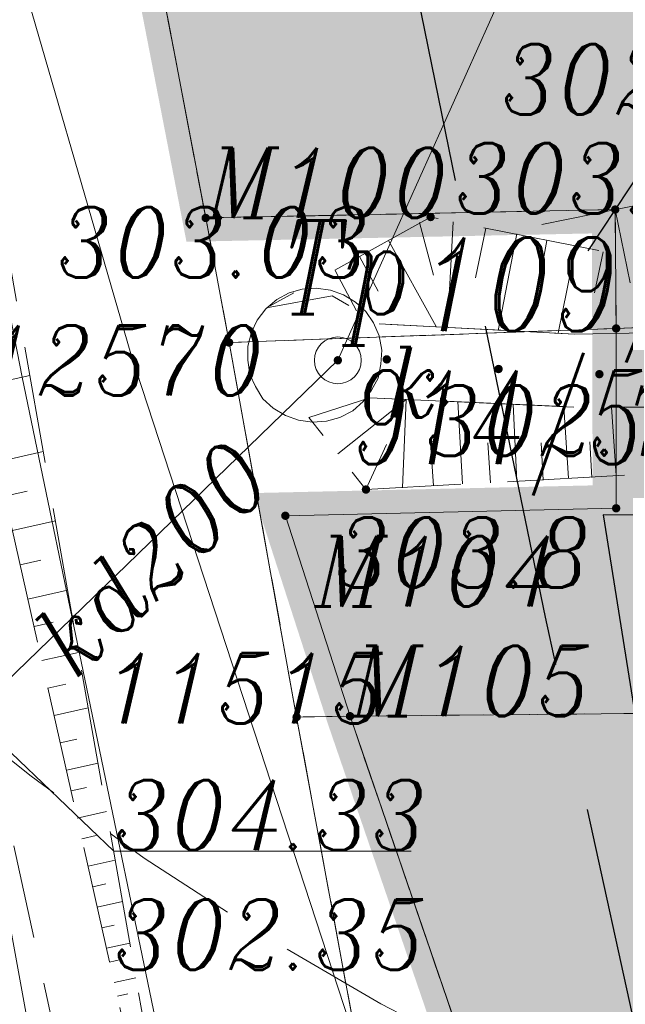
# Model space of a CAD drawing. Header units: metres. Extents: x 779 to 7046, y -512 to 9570.
# Tile 193 of 256: x 2176.21 to 2182.67, y 161.32 to 171.84. Entities that reach past the tile are written whole.
import ezdxf

# ---------------------------------------------------------------- set-up
doc = ezdxf.new("R2010")
doc.units = ezdxf.units.M
for name, pattern in [('0', [0]), ('0.5_0.5', [1, 0.5, -0.5]), ('1.5_0.5', [2, 1.5, -0.5]), ('BUBZ01-500', [1.75, 1.25, -0.5]), ('CENTER2', [1.125, 0.75, -0.125, 0.125, -0.125]), ('CIĄGłA', [0]), ('DASH', [0.75, 0.5, -0.25]), ('DASHED', [0.75, 0.5, -0.25]), ('DASHEDX2', [38.1, 25.4, -12.7]), ('HIDDEN2', [4.7625, 3.175, -1.5875]), ('mz1.0_0.5', [1.5, 1, -0.5]), ('mz1.25_0.5', [1.75, 1.25, -0.5])]:
    doc.linetypes.add(name, pattern=pattern)
for name, color, linetype, lineweight in [('000 Inne (niezydentyfikowane)', 7, 'Continuous', 0), ('203-punkt graniczny', 7, 'Continuous', 0), ('203-punkt graniczny-Atr103', 7, 'Continuous', 0), ('210-oznaczenie konturu użytku gruntowego', 7, 'Continuous', 0), ('211-numer działki ewidencyjnej', 7, 'Continuous', 0), ('217-kontur klasyfikacyjny', 7, 'Continuous', 0), ('218-kontur użytku gruntowego', 7, 'Continuous', 0), ('219-działka ewidencyjna', 7, 'Continuous', 0), ('_a_obiekty', 250, 'Continuous', 30), ('AGP1_granica_opracow', 7, 'Continuous', 15), ('AGP1_HATCH', 7, 'Continuous', 5), ('AGP1_KRAWEZNIKI', 250, 'Continuous', 20), ('AGP1_WYMIARY', 7, 'Continuous', 15), ('BUBZ01', 7, 'Continuous', 0), ('BUBZ01_1', 7, 'Continuous', 0), ('chodnik (powierzchnia)', 7, 'Continuous', 0), ('kanał technologiczny (linia)', 7, 'Continuous', 0), ('komora podziemna - przewód kanalizacyjny (powierzchnia)-SK', 7, 'Continuous', 0), ('murek oporowy (linia)', 7, 'Continuous', 0), ('ogrodzenie trwałe (linia)', 7, 'Continuous', 0), ('przewód gazowy (linia)-SG', 7, 'Continuous', 0), ('przewód kanalizacyjny (linia)-SK', 7, 'Continuous', 0), ('przewód kanalizacyjny (linia)-SK-Atr1', 7, 'Continuous', 0), ('punkt o określonej wysokości (sieć kanalizacyjna)-SK', 7, 'Continuous', 0), ('punkt o określonej wysokości (sieć kanalizacyjna)-SK-Atr2', 7, 'Continuous', 0), ('punkt o określonej wysokości (sieć kanalizacyjna)-SK-Atr3', 7, 'Continuous', 0), ('RTPW01', 253, 'Continuous', 0), ('RTPW02', 7, 'Continuous', 0), ('skarpa nieumocniona (powierzchnia)', 7, 'Continuous', 0), ('właz okrągły - siec kanalizacyjna (punkt)-SK', 7, 'Continuous', 0), ('właz okrągły - siec kanalizacyjna (punkt)-SK-Atr17', 7, 'Continuous', 0)]:
    doc.layers.add(name, color=color, linetype=linetype, lineweight=lineweight)
doc.layers.add('WYMIARY', color=9, linetype='Continuous')
doc.styles.add('ARIAL', font='arial.ttf')
doc.styles.get("Standard").update_dxf_attribs({"font": 'arial.ttf'})
doc.styles.add('Style-ITALIC_1250', font='ITALIC_1250.shx')
doc.linetypes.add('902-500', pattern='A,3.75,[24,dgnlstyle-geo-mz.shx,S=0.002786,R=0,X=0,Y=0],3.75', length=7.5)
doc.dimstyles.new('PZT M', dxfattribs={"dimtxt": 0.6, "dimasz": 0.75, "dimexe": 0.8, "dimexo": 0.1, "dimgap": 0.3, "dimtad": 1, "dimdsep": 46, "dimtxsty": 'ARIAL', "dimblk": 'OBLIQUE', "dimcen": 0.9, "dimdle": 0.8, "dimclrd": 7, "dimclre": 256, "dimclrt": 7, "dimadec": 0, "dimazin": 0, "dimtfac": 1, "dimtmove": 2, "dimatfit": 3, "dimldrblk": 'ARCHTICK', "dimfxl": 1, "dimfxlon": 1, "dimtolj": 1, "dimtzin": 0, "dimlwd": 20, "dimlwe": 20, "dimarcsym": 0})

# ---------------------------------------------------------------- blocks, each defined once
blk = doc.blocks.new('203')
at = {"linetype": 'Continuous', "lineweight": -2, "ltscale": 10}
h = blk.add_hatch(color=0, dxfattribs=at)
edge = h.paths.add_edge_path()
edge.add_arc((0, 0), 0.45, 0, 360)
blk = doc.blocks.new('US22')
at = {"color": 0, "linetype": 'Continuous', "lineweight": -2, "ltscale": 10}
blk.add_circle((0, 0), 2.5, dxfattribs=at)
blk = doc.blocks.new('PW01_1')
at = {"linetype": 'Continuous', "lineweight": 13, "ltscale": 10}
h = blk.add_hatch(color=0, dxfattribs=at)
edge = h.paths.add_edge_path()
edge.add_arc((0, 0), 0.45, 0, 360)
blk = doc.blocks.new('RTPW01')
at = {"layer": 'RTPW01', "linetype": 'Continuous', "lineweight": 13, "true_color": 0x939598}
h = blk.add_hatch(color=252, dxfattribs=at)
edge = h.paths.add_edge_path()
edge.add_arc((0, 0), 0.045, 0, 360)
blk = doc.blocks.new('RTPW02')
at = {"layer": 'RTPW02', "linetype": 'Continuous', "lineweight": 13}
h = blk.add_hatch(color=7, dxfattribs=at)
edge = h.paths.add_edge_path()
edge.add_arc((0, 0), 0.045, 0, 360)
blk = doc.blocks.new('PZT MDCP podkład')
at = {"layer": '000 Inne (niezydentyfikowane)', "color": 252, "linetype": 'Continuous', "lineweight": 13, "true_color": 0x939598, "flags": 128}
for points in [[(2114.516, 43.166), (2114.666, 42.606)], [(2114.876, 43.176), (2114.816, 42.046)], [(2115.226, 43.106), (2115.116, 42.576)], [(2115.556, 43.046), (2115.356, 42.016)], [(2114.186, 42.976), (2114.696, 42.056)], [(2115.876, 42.976), (2115.786, 42.486)], [(2116.186, 42.916), (2115.996, 41.986)], [(2113.876, 42.806), (2114.076, 42.436)], [(2116.476, 42.856), (2116.386, 42.416)], [(2113.616, 42.656), (2113.846, 42.226)], [(2113.646, 40.696), (2114.376, 41.276)], [(2114.336, 40.336), (2114.376, 41.276)], [(2114.976, 40.376), (2114.926, 41.256)], [(2115.556, 40.406), (2115.516, 41.226)], [(2116.106, 40.436), (2116.056, 41.196)], [(2116.616, 40.466), (2116.566, 41.196)], [(2113.946, 40.316), (2114.166, 40.796)], [(2114.666, 40.356), (2114.636, 40.816)], [(2115.276, 40.386), (2115.246, 40.816)], [(2115.836, 40.416), (2115.816, 40.816)], [(2116.356, 40.446), (2116.336, 40.826)]]:
    blk.add_lwpolyline(points, dxfattribs=at)
at = {"layer": '217-kontur klasyfikacyjny', "color": 252, "linetype": '1.5_0.5', "lineweight": 13, "true_color": 0x939598, "flags": 128}
for points in [[(2111.646, 46.316), (2112.236, 43.216)], [(2112.236, 43.216), (2116.606, 43.306)], [(2116.606, 43.306), (2116.616, 42.036)], [(2116.616, 42.036), (2118.636, 42.116)]]:
    blk.add_lwpolyline(points, dxfattribs=at)
at = {"layer": '218-kontur użytku gruntowego', "color": 252, "linetype": '0.5_0.5', "lineweight": 13, "true_color": 0x939598, "flags": 128}
for points in [[(2111.646, 46.316), (2112.236, 43.216)], [(2112.236, 43.216), (2111.646, 46.316)], [(2116.606, 43.306), (2112.236, 43.216)], [(2112.236, 43.216), (2116.606, 43.306)], [(2112.236, 43.216), (2112.486, 41.886)], [(2112.486, 41.886), (2112.236, 43.216)], [(2116.616, 42.036), (2116.606, 43.306)], [(2116.606, 43.306), (2116.616, 42.036)], [(2118.636, 42.116), (2116.616, 42.036)], [(2116.616, 42.036), (2118.636, 42.116)], [(2112.486, 41.886), (2116.616, 42.036)], [(2116.616, 42.036), (2112.486, 41.886)], [(2112.486, 41.886), (2113.206, 37.886)], [(2113.206, 37.886), (2112.486, 41.886)], [(2113.776, 37.896), (2122.196, 37.976)], [(2122.196, 37.976), (2113.776, 37.896)], [(2113.206, 37.886), (2113.776, 37.896)], [(2113.776, 37.896), (2113.206, 37.886)], [(2113.206, 37.886), (2115.366, 26.206)], [(2115.366, 26.206), (2113.206, 37.886)], [(2119.596, 20.906), (2113.776, 37.896)], [(2113.776, 37.896), (2119.596, 20.906)]]:
    blk.add_lwpolyline(points, dxfattribs=at)
at = {"layer": '219-działka ewidencyjna', "color": 252, "linetype": 'Continuous', "lineweight": 13, "true_color": 0x939598, "flags": 128}
for points in [[(2111.646, 46.316), (2112.236, 43.216)], [(2112.236, 43.216), (2116.606, 43.306)], [(2112.486, 41.886), (2112.236, 43.216)], [(2116.606, 43.306), (2116.616, 42.036)], [(2118.636, 42.116), (2116.616, 42.036)], [(2112.486, 41.886), (2116.616, 42.036)], [(2116.616, 42.036), (2116.616, 40.116)], [(2113.206, 37.886), (2112.486, 41.886)], [(2113.086, 40.036), (2116.616, 40.116)], [(2113.776, 37.896), (2113.086, 40.036)], [(2122.196, 37.976), (2113.776, 37.896)], [(2113.206, 37.886), (2113.776, 37.896)], [(2115.366, 26.206), (2113.206, 37.886)], [(2113.776, 37.896), (2119.596, 20.906)]]:
    blk.add_lwpolyline(points, dxfattribs=at)
at = {"layer": 'BUBZ01', "color": 252, "linetype": 'BUBZ01-500', "lineweight": 13, "true_color": 0x939598, "flags": 128}
for points in [[(2112.363, 30.151), (2112.363, 30.151), (2108.065, 49.239), (2104.123, 69.486), (2099.983, 91.106), (2098.843, 96.593)], [(2098.843, 96.593), (2100.711, 91.294), (2105.006, 69.522), (2108.907, 49.77), (2112.363, 30.151)]]:
    blk.add_lwpolyline(points, dxfattribs=at)
at = {"layer": 'BUBZ01_1', "color": 252, "linetype": 'Continuous', "lineweight": 13, "true_color": 0x939598}
for p, q in [((2110.358, 41.534), (2109.827, 41.414)), ((2110.502, 40.721), (2110.009, 40.61)), ((2110.329, 40.298), (2110.091, 40.244)), ((2110.632, 39.982), (2110.173, 39.878)), ((2110.476, 39.562), (2110.256, 39.513)), ((2110.762, 39.242), (2110.338, 39.147)), ((2110.609, 38.901), (2110.404, 38.854)), ((2110.879, 38.577), (2110.486, 38.489)), ((2110.742, 38.239), (2110.552, 38.196)), ((2110.983, 37.986), (2110.618, 37.904)), ((2110.86, 37.651), (2110.684, 37.611)), ((2111.087, 37.395), (2110.75, 37.319)), ((2110.963, 37.136), (2110.799, 37.099)), ((2111.179, 36.877), (2110.865, 36.807)), ((2111.066, 36.621), (2110.914, 36.587)), ((2111.27, 36.36), (2110.98, 36.295)), ((2111.169, 36.107), (2111.03, 36.075)), ((2111.348, 35.916), (2111.079, 35.856)), ((2111.258, 35.666), (2111.128, 35.637)), ((2111.426, 35.473), (2111.178, 35.417)), ((2111.331, 35.298), (2111.211, 35.271)), ((2111.491, 35.103), (2111.26, 35.051)), ((2111.405, 34.93), (2111.293, 34.905))]:
    blk.add_line(p, q, dxfattribs=at)
at = {"layer": 'chodnik (powierzchnia)', "color": 252, "linetype": 'mz1.0_0.5', "lineweight": 13, "true_color": 0x939598, "flags": 128}
blk.add_lwpolyline([(2094.286, 107.736), (2095.496, 102.266), (2096.136, 99.116), (2097.046, 94.516), (2101.066, 73.846), (2102.576, 66.006), (2104.166, 58.036), (2105.666, 50.426), (2108.206, 38.126), (2109.856, 30.556), (2110.966, 25.356), (2112.896, 16.946), (2113.376, 16.626), (2113.866, 16.346), (2114.386, 16.096), (2114.916, 15.896), (2115.466, 15.726), (2116.016, 15.596), (2116.586, 15.506), (2117.156, 15.466), (2117.726, 15.456), (2118.296, 15.496), (2118.866, 15.576), (2119.426, 15.696), (2119.966, 15.856), (2120.506, 16.056), (2119.896, 17.836), (2118.716, 17.426), (2117.186, 17.296), (2115.196, 17.896), (2114.046, 18.856), (2112.546, 25.696), (2111.356, 31.136), (2109.736, 38.596), (2107.226, 50.456), (2105.686, 58.476), (2104.126, 66.306), (2102.566, 74.356), (2098.636, 94.616), (2097.546, 100.076), (2097.016, 102.526), (2095.816, 107.956), (2094.286, 107.736)], close=True, dxfattribs=at)
at = {"layer": 'kanał technologiczny (linia)', "color": 252, "linetype": 'Continuous', "lineweight": 13, "true_color": 0x939598, "flags": 128}
blk.add_lwpolyline([(2076.829, 99.116), (2097.466, 101.996), (2098.496, 100.976), (2099.736, 94.596), (2102.876, 80.006), (2107.146, 57.576), (2110.276, 41.516), (2112.466, 30.966), (2113.936, 24.136), (2116.446, 18.576), (2123.106, -1.554), (2123.726, -2.874), (2127.703, -15.767)], dxfattribs=at)
at = {"layer": 'komora podziemna - przewód kanalizacyjny (powierzchnia)-SK', "color": 252, "linetype": 'Continuous', "lineweight": 13, "true_color": 0x939598, "flags": 128}
blk.add_lwpolyline([(2113.526, 41.046), (2113.376, 41.036), (2113.226, 41.056), (2113.086, 41.106), (2112.956, 41.186), (2112.846, 41.286), (2112.766, 41.416), (2112.706, 41.546), (2112.686, 41.696), (2112.686, 41.846), (2112.726, 41.996), (2112.786, 42.126), (2112.876, 42.246), (2112.996, 42.346), (2113.126, 42.416), (2113.266, 42.456), (2113.416, 42.466), (2113.566, 42.446), (2113.706, 42.396), (2113.836, 42.316), (2113.946, 42.216), (2114.026, 42.096), (2114.086, 41.956), (2114.116, 41.806), (2114.106, 41.656), (2114.076, 41.506), (2114.006, 41.376), (2113.916, 41.256), (2113.806, 41.156), (2113.666, 41.086), (2113.526, 41.046)], close=True, dxfattribs=at)
at = {"layer": 'murek oporowy (linia)', "color": 252, "linetype": 'Continuous', "lineweight": 13, "true_color": 0x939598}
for p, q in [((2114.086, 42.086), (2116.176, 41.976)), ((2113.986, 41.296), (2116.166, 41.196))]:
    blk.add_line(p, q, dxfattribs=at)
at = {"layer": 'ogrodzenie trwałe (linia)', "color": 252, "linetype": '902-500', "lineweight": 30, "true_color": 0x939598, "flags": 128}
blk.add_lwpolyline([(2134.936, 37.206), (2130.856, 38.356), (2128.256, 38.936), (2120.626, 40.026), (2116.476, 40.046), (2119.506, 21.006), (2124.346, 18.616), (2126.236, 19.086)], dxfattribs=at)
at = {"layer": 'przewód gazowy (linia)-SG', "color": 252, "linetype": 'Continuous', "lineweight": 13, "true_color": 0x939598, "flags": 128}
blk.add_lwpolyline([(2129.388, -15.306), (2127.316, -8.644), (2125.216, -1.084), (2123.766, 3.626), (2118.846, 19.406), (2116.106, 27.466), (2111.436, 41.766), (2110.066, 46.496)], dxfattribs=at)
at = {"layer": 'przewód kanalizacyjny (linia)-SK', "color": 252, "linetype": 'Continuous', "lineweight": 13, "true_color": 0x939598, "flags": 128}
for points in [[(2113.646, 41.696), (2109.736, 37.906), (2106.256, 35.826)], [(2109.736, 37.906), (2112.006, 25.436)]]:
    blk.add_lwpolyline(points, dxfattribs=at)
at = {"layer": 'punkt o określonej wysokości (sieć kanalizacyjna)-SK-Atr2', "color": 252, "lineweight": 13, "true_color": 0x939598, "flags": 128}
for points in [[(2113.646, 41.696), (2115.388, 45.588), (2118.529, 45.588)], [(2109.736, 37.906), (2111.256, 36.456), (2114.429, 36.456)]]:
    blk.add_lwpolyline(points, dxfattribs=at)
at = {"layer": 'skarpa nieumocniona (powierzchnia)', "color": 252, "linetype": 'mz1.25_0.5', "lineweight": 13, "true_color": 0x939598, "flags": 128}
for points in [[(2128.296, 40.836), (2134.356, 38.826), (2134.866, 39.706), (2128.316, 41.836), (2120.656, 42.906), (2116.486, 42.856), (2114.636, 43.226), (2112.886, 42.256), (2113.586, 42.386), (2114.086, 42.086), (2116.176, 41.976), (2120.736, 42.056), (2128.296, 40.836)], [(2128.296, 40.836), (2134.356, 38.826), (2134.866, 39.706), (2128.316, 41.836), (2120.656, 42.906), (2116.486, 42.856), (2114.636, 43.226), (2112.886, 42.256), (2113.586, 42.386), (2114.086, 42.086), (2116.176, 41.976), (2120.736, 42.056), (2128.296, 40.836)], [(2128.256, 40.326), (2120.706, 41.196), (2116.166, 41.196), (2113.986, 41.296), (2113.336, 41.086), (2113.946, 40.316), (2117.006, 40.486), (2120.626, 40.376), (2128.216, 39.266), (2134.246, 37.806), (2134.356, 38.826), (2128.256, 40.326)], [(2128.256, 40.326), (2120.706, 41.196), (2116.166, 41.196), (2113.986, 41.296), (2113.336, 41.086), (2113.946, 40.316), (2117.006, 40.486), (2120.626, 40.376), (2128.216, 39.266), (2134.246, 37.806), (2134.356, 38.826), (2128.256, 40.326)]]:
    blk.add_lwpolyline(points, close=True, dxfattribs=at)
at = {"layer": '203-punkt graniczny', "color": 252, "linetype": 'Continuous', "lineweight": 13, "true_color": 0x939598, "xscale": 0.1, "yscale": 0.1, "zscale": 0.1}
for p in [(2116.606, 43.306), (2112.236, 43.216), (2116.616, 42.036), (2112.486, 41.886), (2113.086, 40.036), (2116.616, 40.116), (2113.206, 37.886), (2113.776, 37.896)]:
    blk.add_blockref('203', p, dxfattribs=at)
at = {"layer": 'punkt o określonej wysokości (sieć kanalizacyjna)-SK', "color": 252, "linetype": 'Continuous', "lineweight": 13, "true_color": 0x939598, "xscale": 0.1, "yscale": 0.1, "zscale": 0.1}
blk.add_blockref('PW01_1', (2113.646, 41.696), dxfattribs=at)
at = {"layer": 'RTPW01', "color": 252, "linetype": 'Continuous', "lineweight": 13, "true_color": 0x939598}
for p in [(2114.636, 43.226), (2116.437, 41.548), (2113.946, 40.316)]:
    blk.add_blockref('RTPW01', p, dxfattribs=at)
at = {"layer": 'RTPW02', "color": 252, "linetype": 'Continuous', "lineweight": 13, "true_color": 0x939598}
for p in [(2114.168, 41.706), (2115.361, 41.603)]:
    blk.add_blockref('RTPW02', p, dxfattribs=at)
at = {"layer": 'właz okrągły - siec kanalizacyjna (punkt)-SK', "color": 252, "linetype": 'Continuous', "lineweight": 13, "true_color": 0x939598, "xscale": 0.1, "yscale": 0.1, "zscale": 0.1}
blk.add_blockref('US22', (2113.646, 41.696), dxfattribs=at)
at = {"layer": '203-punkt graniczny-Atr103', "color": 252, "lineweight": 13, "true_color": 0x939598, "char_height": 0.75, "attachment_point": 7, "line_spacing_factor": 0.6}
for s, insert in [('\\FITALIC_1250;\\H1x;\\W0.9;M100', (2112.236, 43.216)), ('\\FITALIC_1250;\\H1x;\\W0.9;M100', (2112.236, 43.216)), ('\\FITALIC_1250;\\H1x;\\W0.9;12570', (2109.833, 41.319)), ('\\FITALIC_1250;\\H1x;\\W0.9;M104', (2113.396, 39.068)), ('\\FITALIC_1250;\\H1x;\\W0.9;M105', (2113.776, 37.896)), ('\\FITALIC_1250;\\H1x;\\W0.9;11515', (2111.144, 37.818))]:
    blk.add_mtext(s, dxfattribs=dict(at, insert=insert))
at = {"layer": '210-oznaczenie konturu użytku gruntowego', "color": 252, "linetype": 'Continuous', "lineweight": 13, "true_color": 0x939598, "insert": (2113.018, 41.855), "char_height": 1, "attachment_point": 7, "line_spacing_factor": 0.6}
blk.add_mtext('\\FITALIC_1250;\\H1x;\\W0.79;Tp', dxfattribs=at)
at = {"layer": '211-numer działki ewidencyjnej', "color": 252, "linetype": 'Continuous', "lineweight": 13, "true_color": 0x939598, "char_height": 1, "attachment_point": 1, "line_spacing_factor": 0.6}
for s, insert in [('\\FITALIC_1250;\\H1x;\\W0.79;109/1', (2114.521, 43.006)), ('\\FITALIC_1250;\\H1x;\\W0.79;914/5', (2113.784, 41.586))]:
    blk.add_mtext(s, dxfattribs=dict(at, insert=insert))
at = {"layer": 'przewód kanalizacyjny (linia)-SK-Atr1', "color": 252, "lineweight": 13, "true_color": 0x939598, "insert": (2110.583, 38.547), "char_height": 0.75, "attachment_point": 4, "rotation": 44.107, "line_spacing_factor": 0.6}
blk.add_mtext('\\FITALIC_1250;\\H1x;\\W0.9;kd200', dxfattribs=at)
at = {"layer": 'punkt o określonej wysokości (sieć kanalizacyjna)-SK-Atr2', "color": 252, "lineweight": 13, "true_color": 0x939598, "insert": (2111.256, 36.464), "char_height": 0.75, "attachment_point": 7, "line_spacing_factor": 0.6}
blk.add_mtext('\\FITALIC_1250;\\H1x;\\W0.9;304.33', dxfattribs=at)
at = {"layer": 'punkt o określonej wysokości (sieć kanalizacyjna)-SK-Atr3', "color": 252, "lineweight": 13, "true_color": 0x939598, "char_height": 0.75, "attachment_point": 7, "line_spacing_factor": 0.6}
for s, insert in [('\\FITALIC_1250;\\H1x;\\W0.9;302.30', (2115.388, 44.321)), ('\\FITALIC_1250;\\H1x;\\W0.9;302.35', (2111.256, 35.188))]:
    blk.add_mtext(s, dxfattribs=dict(at, insert=insert))
at = {"layer": 'RTPW01', "color": 252, "linetype": 'Continuous', "lineweight": 13, "true_color": 0x939598, "style": 'Style-ITALIC_1250', "width": 0.9}
for s, p in [('303.9', (2114.893, 43.265)), ('303.8', (2113.609, 39.269))]:
    blk.add_text(s, height=0.75, dxfattribs=at).set_placement(p)
at = {"layer": 'RTPW02', "color": 252, "linetype": 'Continuous', "lineweight": 13, "true_color": 0x939598, "style": 'Style-ITALIC_1250', "width": 0.9}
for s, p in [('303.03', (2110.646, 42.58)), ('302.78', (2114.578, 40.677))]:
    blk.add_text(s, height=0.75, dxfattribs=at).set_placement(p)
at = {"layer": 'właz okrągły - siec kanalizacyjna (punkt)-SK-Atr17', "color": 252, "lineweight": 13, "true_color": 0x939598, "insert": (2114.166, 41.086), "char_height": 0.75, "attachment_point": 7, "line_spacing_factor": 0.6}
blk.add_mtext('\\FITALIC_1250;\\H1x;\\W0.9;k', dxfattribs=at)
blk = doc.blocks.new('_Oblique')
at = {"color": 0, "linetype": 'ByBlock', "lineweight": 25}
blk.add_line((-0.5, -0.5), (0.5, 0.5), dxfattribs=at)
blk = doc.blocks.new('*D190')
at = {"layer": 'AGP1_WYMIARY', "color": 7, "linetype": 'CIĄGłA', "lineweight": 20, "transparency": 16777216}
for p, q in [((2181.781, 169.648), (2189.083, 171.14)), ((2188.3, 170.98), (2188.46, 170.196)), ((2182.565, 169.808), (2182.725, 169.024))]:
    blk.add_line(p, q, dxfattribs=at)
at = {"layer": 'Defpoints', "color": 0, "linetype": 'CIĄGłA', "transparency": 16777216}
for p in [(2188.3, 170.98), (2188.3, 170.98), (2182.565, 169.808)]:
    blk.add_point(p, dxfattribs=at)
at = {"layer": 'AGP1_WYMIARY', "color": 7, "linetype": 'CIĄGłA', "lineweight": 20, "transparency": 16777216, "xscale": 0.75, "yscale": 0.75, "zscale": 0.75}
for p, rotation in [((2188.3, 170.98), 11.55093069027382), ((2182.565, 169.808), 191.5509306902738)]:
    blk.add_blockref('_Oblique', p, dxfattribs=dict(at, rotation=rotation))
at = {"layer": 'AGP1_WYMIARY', "color": 7, "linetype": 'CIĄGłA', "lineweight": 20, "transparency": 16777216, "insert": (2185.311, 170.988), "char_height": 0.6, "attachment_point": 5, "rotation": 11.5509, "style": 'ARIAL'}
blk.add_mtext('\\A1;5.85', dxfattribs=at)
blk = doc.blocks.new('_ArchTick')
at = {"layer": 'WYMIARY', "color": 0, "linetype": 'Continuous', "const_width": 0.15}
blk.add_lwpolyline([(-0.5, -0.5), (0.5, 0.5)], dxfattribs=at)
blk = doc.blocks.new('lpg dystrybutor')
at = {"color": 2, "linetype": 'DASHED', "lineweight": 5, "ltscale": 3, "true_color": 0xf1eb1f}
blk.add_lwpolyline([(1884.638, 1542.59), (1885.51, 1542.172, 0.414214), (1925.538, 1556.235), (1925.797, 1556.776, 0.414214), (1911.734, 1596.804), (1910.862, 1597.222, 0.414214), (1870.834, 1583.159), (1870.575, 1582.618, 0.414214)], format="xyb", close=True, dxfattribs=at)
blk = doc.blocks.new('WIATA LPG DWA STANOWISKA')
at = {"layer": 'AGP1_KRAWEZNIKI', "xscale": -0.9999999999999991, "rotation": 254.8767121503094}
blk.add_blockref('lpg dystrybutor', (75.324, -1319.474), dxfattribs=at)
blk = doc.blocks.new('Zbiornik LPG 20m3')
at = {"layer": '_a_obiekty', "color": 251, "linetype": 'DASH', "lineweight": 5, "ltscale": 4, "true_color": 0x636466}
blk.add_lwpolyline([(2696.092, 576.319), (2700.983, 570.986, -0.414214), (2699.15, 528.6), (2697.676, 527.248, -0.414214), (2655.289, 529.081), (2650.398, 534.414, -0.414214), (2652.231, 576.801), (2653.705, 578.152, -0.414214), (2696.092, 576.319)], format="xyb", dxfattribs=at)

msp = doc.modelspace()

# ---------------------------------------------------------------- hatches: boundary and pattern name
at = {"layer": 'AGP1_HATCH', "lineweight": 15, "transparency": 33554625}
h = msp.add_hatch(dxfattribs=at)
h.set_pattern_fill('GRASS', color=64, scale=0.02, angle=24.6109)
h.set_pattern_definition([(114.610929, (462.9081, 0), (-0.47617302, 0.17698378), [0.09525, -0.62317049]), (69.61093, (462.9081, 0), (-0.47617302, 0.17698378), [0.09525, -0.41275]), (159.61093, (462.9081, 0), (-0.17698378, -0.47617302), [0.09525, -0.41275])])
edge = h.paths.add_edge_path()
edge.add_line((2201.155, 263.588), (2187.755, 258.884))
edge.add_line((2187.755, 258.884), (2189.333, 250.413))
edge.add_line((2189.333, 250.413), (2200.149, 252.427))
edge.add_line((2200.149, 252.427), (2200.649, 252.52))
edge.add_arc((2201.59, 247.457), 5.15, 21.5178, 100.535, ccw=False)
edge.add_line((2206.381, 249.346), (2206.676, 248.599))
edge.add_line((2206.676, 248.599), (2210.151, 239.785))
edge.add_line((2210.151, 239.785), (2213.734, 230.696))
edge.add_line((2213.734, 230.696), (2217.79, 220.411))
edge.add_line((2217.79, 220.411), (2215.443, 228.679))
edge.add_line((2215.443, 228.679), (2207.465, 248.918))
edge.add_line((2207.465, 248.918), (2201.155, 263.588))
h.paths.add_polyline_path([(2193.681, 159.168), (2194.272, 155.86), (2190.669, 155.216), (2190.078, 158.524)], flags=16)
h.paths.add_polyline_path([(2174.949, 242.444), (2174.18, 246.573), (2176.736, 247.049), (2177.505, 242.92)], flags=16)
h.paths.add_polyline_path([(2213.207, 155.262), (2212.586, 156.801), (2213.476, 157.161), (2214.097, 155.621)], flags=16)
h.paths.add_polyline_path([(2224.99, 196.349), (2224.672, 197.978), (2225.614, 198.162), (2225.932, 196.533)], flags=16)
edge = h.paths.add_edge_path()
edge.add_line((2222.136, 154.634), (2223.664, 154.456))
edge.add_line((2223.664, 154.456), (2227.521, 153.359))
edge.add_line((2227.521, 153.359), (2233.308, 151.191))
edge.add_line((2233.308, 151.191), (2237.862, 147.79))
edge.add_line((2237.862, 147.79), (2239.041, 146.988))
edge.add_line((2239.041, 146.988), (2233.605, 169.638))
edge.add_line((2233.605, 169.638), (2228.175, 191.748))
edge.add_line((2228.175, 191.748), (2222.495, 209.518))
edge.add_line((2222.495, 209.518), (2217.355, 223.828))
edge.add_line((2217.355, 223.828), (2215.443, 228.679))
edge.add_line((2215.443, 228.679), (2217.79, 220.411))
edge.add_line((2217.79, 220.411), (2221.381, 210.369))
edge.add_line((2221.381, 210.369), (2223.235, 204.292))
edge.add_line((2223.235, 204.292), (2230.776, 165.68))
edge.add_line((2230.776, 165.68), (2220.625, 163.698))
edge.add_line((2220.625, 163.698), (2220.928, 162.147))
edge.add_line((2220.928, 162.147), (2218.298, 161.633))
edge.add_line((2218.298, 161.633), (2217.995, 163.183))
edge.add_line((2217.995, 163.183), (2213.824, 162.368))
edge.add_arc((2214.562, 158.59), 3.85, 101.056, 197.8899)
edge.add_line((2210.898, 157.407), (2211.273, 156.245))
edge.add_arc((2213.414, 156.851), 2.225, 195.8025, 221.5125)
edge.add_arc((2213.798, 156.777), 2.483, 214.3489, 282.1039)
edge.add_line((2214.319, 154.35), (2219.145, 156.298))
edge.add_line((2219.145, 156.298), (2222.136, 154.634))
edge = h.paths.add_edge_path()
edge.add_line((2182.307, 222.606), (2181.363, 222.43))
edge.add_line((2181.363, 222.43), (2181.059, 224.062))
edge.add_line((2181.059, 224.062), (2182.003, 224.238))
edge.add_line((2182.003, 224.238), (2178.489, 243.103))
edge.add_line((2178.489, 243.103), (2177.505, 242.92))
edge.add_line((2177.505, 242.92), (2176.736, 247.049))
edge.add_line((2176.736, 247.049), (2177.719, 247.232))
edge.add_line((2177.719, 247.232), (2177.536, 248.215))
edge.add_line((2177.536, 248.215), (2178.519, 248.398))
edge.add_line((2178.519, 248.398), (2189.329, 250.412))
edge.add_line((2189.329, 250.412), (2187.755, 258.884))
edge.add_line((2187.755, 258.884), (2168.625, 252.168))
edge.add_line((2168.625, 252.168), (2167.595, 251.808))
edge.add_line((2167.595, 251.808), (2162.625, 250.058))
edge.add_line((2162.625, 250.058), (2166.545, 229.768))
edge.add_line((2166.545, 229.768), (2169.935, 212.288))
edge.add_line((2169.935, 212.288), (2178.195, 169.718))
edge.add_line((2178.195, 169.718), (2182.565, 169.808))
edge.add_line((2182.565, 169.808), (2182.575, 166.618))
edge.add_line((2182.575, 166.618), (2179.045, 166.538))
edge.add_line((2179.045, 166.538), (2179.735, 164.398))
edge.add_line((2179.735, 164.398), (2185.555, 147.408))
edge.add_line((2185.555, 147.408), (2190.115, 144.698))
edge.add_line((2190.115, 144.698), (2195.595, 146.798))
edge.add_line((2195.595, 146.798), (2198.507, 147.966))
edge.add_arc((2192.413, 155.942), 10.037, 307.382, 339.7888)
edge.add_arc((2172.677, 161.116), 30.409, 343.4897, 347.8328)
edge.add_arc((2184.654, 158.295), 18.108, 348.5707, 353.3645)
edge.add_arc((2197.523, 156.519), 5.127, 356.4696, 372.8519)
edge.add_line((2202.522, 157.659), (2201.35, 163.382))
edge.add_line((2201.35, 163.382), (2197.98, 176.763))
edge.add_arc((2195.216, 176.067), 2.85, 14.1339, 55.5514)
edge.add_line((2196.828, 178.417), (2193.551, 180.665))
edge.add_arc((2195.333, 183.263), 3.15, 190.5514, 235.5514, ccw=False)
edge.add_line((2192.236, 182.686), (2191.95, 184.222))
edge.add_line((2191.95, 184.222), (2189.099, 183.691))
edge.add_line((2189.099, 183.691), (2188.039, 189.393))
edge.add_line((2188.039, 189.393), (2190.888, 189.924))
edge.add_line((2190.888, 189.924), (2190.534, 191.826))
edge.add_arc((2193.631, 192.403), 3.15, 154.457, 190.5468, ccw=False)
edge.add_line((2190.789, 193.761), (2192.599, 197.548))
edge.add_arc((2191.651, 198.001), 1.05, 334.457, 381.532)
edge.add_line((2192.628, 198.386), (2185.882, 197.13))
edge.add_line((2185.882, 197.13), (2183.725, 208.711))
edge.add_line((2183.725, 208.711), (2184.856, 208.921))
edge.add_line((2184.856, 208.921), (2182.307, 222.606))

# ---------------------------------------------------------------- linework, layer by layer
at = {"color": 3, "linetype": 'HIDDEN2', "lineweight": 30}
msp.add_lwpolyline([(2241.938, 151.315), (2229.257, 157.536), (2225.397, 159.685, 0.098353), (2223.172, 160.403), (2221.179, 160.634), (2214.394, 160.127), (2214.038, 160.14, 0.105754), (2211.565, 159.708), (2196.745, 153.724), (2193.404, 152.384), (2185.511, 149.359), (2183.968, 155.647), (2181.82, 165.454), (2177.872, 184.685)], format="xyb", dxfattribs=at)
at = {"color": 5, "linetype": 'DASHEDX2', "lineweight": 13, "ltscale": 0.1}
msp.add_circle((2180.533, 219.695), 70, dxfattribs=at)
at = {"layer": 'AGP1_granica_opracow', "color": 5, "linetype": 'CENTER2', "lineweight": 9, "ltscale": 5, "const_width": 0.5}
msp.add_lwpolyline([(2169.935, 212.288), (2178.195, 169.718), (2182.565, 169.808), (2182.575, 166.618), (2179.045, 166.538), (2179.735, 164.398), (2185.555, 147.408), (2190.115, 144.698), (2195.595, 146.798), (2198.985, 148.158), (2219.145, 156.298), (2226.475, 152.218), (2239.295, 145.928), (2233.605, 169.638), (2228.175, 191.748)], dxfattribs=at)

# ---------------------------------------------------------------- block references
at = {"color": 18, "linetype": 'CIĄGłA', "lineweight": 5, "true_color": 0x000000}
msp.add_blockref('PZT MDCP podkład', (65.959, 126.502), dxfattribs=at)
at = {"color": 18, "linetype": '0', "lineweight": 5, "true_color": 0x000000, "rotation": 328.0046700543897}
msp.add_blockref('Zbiornik LPG 20m3', (-372.434, 1138.751), dxfattribs=at)
at = {"linetype": 'CIĄGłA'}
msp.add_blockref('WIATA LPG DWA STANOWISKA', (108.841, 84.7), dxfattribs=at)

# ---------------------------------------------------------------- dimensions: what is measured, and where the dimension line sits
at = {"layer": 'AGP1_WYMIARY', "linetype": 'CIĄGłA', "lineweight": 20}
dim = msp.add_aligned_dim(p1=(2182.565, 169.808), p2=(2188.3, 170.98), distance=0, dimstyle='PZT M', override={"dimscale": 1, "dimasz": 0.75, "dimclre": 7, "dimlwd": 20, "dimlwe": 20}, dxfattribs=at)
dim.commit()
dim.dimension.update_dxf_attribs({"geometry": '*D190', "text_midpoint": (2185.311, 170.988)})

doc.saveas('drawing.dxf')
